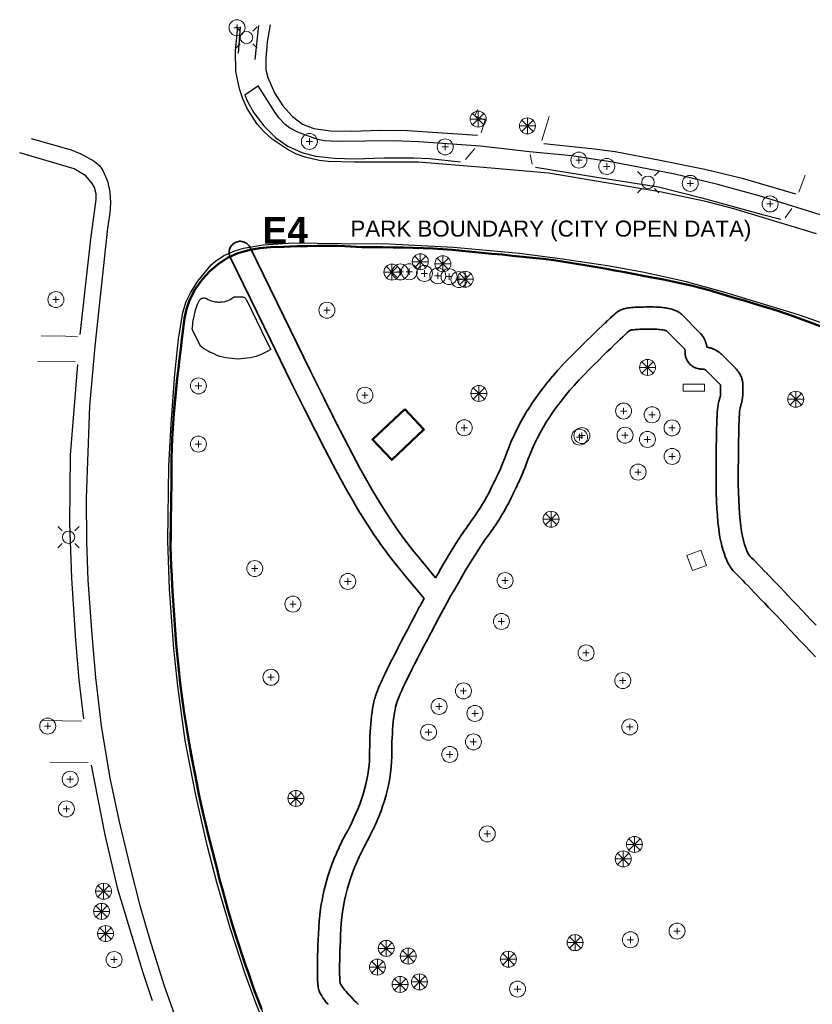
# Model space of a CAD drawing. Header units: metres. Extents: x -6552 to -6384, y 5654608 to 5654799.
# Tile 3 of 4: x -6552 to -6463, y 5654689 to 5654799. Entities that reach past the tile are written whole.
import ezdxf
from ezdxf.enums import TextEntityAlignment as Align

# ---------------------------------------------------------------- set-up
doc = ezdxf.new("R2010")
doc.units = ezdxf.units.M
doc.header["$LTSCALE"] = 0.5
doc.linetypes.add('PHANTOM', pattern=[22, 12, -2, 2, -2, 2, -2])
for name, color, linetype, lineweight in [('L-ANNO-TEXT', 2, 'Continuous', 18), ('L-HARD-PAVE', 8, 'Continuous', 35), ('L-PLNT-SHRB', 3, 'Continuous', 25), ('V-BLDG', 7, 'Continuous', 50), ('V-PROP-LINE', 7, 'PHANTOM', 50), ('V-PROP-TEXT', 7, 'Continuous', 18), ('V-ROAD-CURB', 7, 'Continuous', 25), ('V-ROAD-DW', 8, 'Continuous', 18), ('V-ROAD-SW', 8, 'Continuous', 25), ('V-SITE-FURN', 40, 'Continuous', 18), ('V-SITE-HARD', 8, 'Continuous', 18), ('V-UTIL-ELEC', 1, 'Continuous', 18), ('V-VEG-TREE', 94, 'Continuous', 18)]:
    doc.layers.add(name, color=color, linetype=linetype, lineweight=lineweight)
doc.styles.add('BR-STD', font='arial.ttf')
doc.styles.add('BR-TITLE', font='arialbd.ttf')

# ---------------------------------------------------------------- blocks, each defined once
blk = doc.blocks.new('SITE-BENCH')
at = {"color": 0, "lineweight": -2}
blk.add_lwpolyline([(-1.5, -0.5), (1.5, -0.5), (1.5, 0.5), (-1.5, 0.5)], close=True, dxfattribs=at)
blk = doc.blocks.new('UTIL-LIGHT')
at = {"color": 0, "lineweight": -2}
for p, q in [((-0.71, 0.71), (-1.2, 1.2)), ((0.71, 0.71), (1.2, 1.2)), ((-0.71, -0.71), (-1.2, -1.2)), ((0.71, -0.71), (1.2, -1.2))]:
    blk.add_line(p, q, dxfattribs=at)
blk.add_circle((0, 0), 0.7, dxfattribs=at)
blk = doc.blocks.new('VEG-TREE-DECID')
at = {"color": 0, "lineweight": -2}
for p, q in [((-0.6, 0), (0.6, 0)), ((0, -0.6), (0, 0.6))]:
    blk.add_line(p, q, dxfattribs=at)
blk.add_circle((0, 0), 1.5, dxfattribs=at)
blk = doc.blocks.new('VEG-TREE-CONIF')
at = {"color": 0, "lineweight": -2}
for q in [(-1.5, 0), (-1.06, 1.06), (-1.06, -1.06), (0, 1.5), (1.06, 1.06), (1.5, 0), (0, -1.5), (1.06, -1.06)]:
    blk.add_line((0, 0), q, dxfattribs=at)
blk.add_circle((0, 0), 1.5, dxfattribs=at)

msp = doc.modelspace()

# ---------------------------------------------------------------- linework, layer by layer
at = {"layer": 'L-HARD-PAVE'}
for points in [[(-6517.19, 5654688.54), (-6517.21, 5654688.56), (-6517.35, 5654688.73), (-6517.37, 5654688.75), (-6517.49, 5654688.91), (-6517.51, 5654688.94), (-6517.63, 5654689.09), (-6517.65, 5654689.12), (-6517.75, 5654689.26), (-6517.77, 5654689.3), (-6517.86, 5654689.43), (-6517.89, 5654689.48), (-6517.96, 5654689.6), (-6517.99, 5654689.66), (-6518.05, 5654689.78), (-6518.09, 5654689.85), (-6518.13, 5654689.96), (-6518.17, 5654690.06), (-6518.2, 5654690.15), (-6518.24, 5654690.29), (-6518.27, 5654690.42), (-6518.28, 5654690.5), (-6518.3, 5654690.67), (-6518.31, 5654690.73), (-6518.33, 5654690.93), (-6518.33, 5654690.97), (-6518.35, 5654691.21), (-6518.35, 5654691.24), (-6518.36, 5654691.52), (-6518.36, 5654691.54), (-6518.37, 5654691.86), (-6518.37, 5654691.87), (-6518.38, 5654692.23), (-6518.38, 5654692.24), (-6518.38, 5654692.63), (-6518.38, 5654692.64), (-6518.37, 5654693.07), (-6518.37, 5654693.08), (-6518.36, 5654693.55), (-6518.36, 5654693.55), (-6518.35, 5654694.06), (-6518.35, 5654694.06), (-6518.34, 5654694.6), (-6518.34, 5654694.61), (-6518.32, 5654695.18), (-6518.32, 5654695.19), (-6518.29, 5654695.8), (-6518.29, 5654695.81), (-6518.26, 5654696.46), (-6518.26, 5654696.46), (-6518.23, 5654697.15), (-6518.23, 5654697.19), (-6518.18, 5654697.87), (-6518.18, 5654697.91), (-6518.11, 5654698.59), (-6518.1, 5654698.62), (-6518.01, 5654699.3), (-6518.01, 5654699.33), (-6517.9, 5654700.01), (-6517.89, 5654700.04), (-6517.76, 5654700.71), (-6517.76, 5654700.75), (-6517.61, 5654701.41), (-6517.6, 5654701.44), (-6517.43, 5654702.11), (-6517.42, 5654702.14), (-6517.23, 5654702.8), (-6517.22, 5654702.83), (-6517.02, 5654703.48), (-6517, 5654703.52), (-6516.78, 5654704.17), (-6516.77, 5654704.2), (-6516.52, 5654704.84), (-6516.51, 5654704.88), (-6516.24, 5654705.52), (-6516.23, 5654705.55), (-6515.94, 5654706.19), (-6515.93, 5654706.22), (-6515.62, 5654706.85), (-6515.61, 5654706.88), (-6515.28, 5654707.51), (-6515.27, 5654707.54), (-6514.93, 5654708.15), (-6514.62, 5654708.75), (-6514.34, 5654709.33), (-6514.07, 5654709.92), (-6513.83, 5654710.49), (-6513.6, 5654711.07), (-6513.4, 5654711.63), (-6513.22, 5654712.19), (-6513.06, 5654712.75), (-6512.92, 5654713.3), (-6512.8, 5654713.85), (-6512.7, 5654714.39), (-6512.62, 5654714.92), (-6512.56, 5654715.45), (-6512.52, 5654715.97), (-6512.5, 5654716.49), (-6512.5, 5654717.03), (-6512.5, 5654717.04), (-6512.49, 5654717.59), (-6512.49, 5654717.6), (-6512.48, 5654718.13), (-6512.48, 5654718.14), (-6512.46, 5654718.65), (-6512.46, 5654718.66), (-6512.44, 5654719.15), (-6512.44, 5654719.16), (-6512.41, 5654719.63), (-6512.41, 5654719.65), (-6512.37, 5654720.09), (-6512.37, 5654720.12), (-6512.33, 5654720.54), (-6512.33, 5654720.57), (-6512.28, 5654720.97), (-6512.28, 5654721), (-6512.22, 5654721.38), (-6512.22, 5654721.41), (-6512.16, 5654721.78), (-6512.16, 5654721.81), (-6512.09, 5654722.16), (-6512.09, 5654722.19), (-6512.02, 5654722.52), (-6512.01, 5654722.56), (-6511.93, 5654722.87), (-6511.92, 5654722.91), (-6511.84, 5654723.2), (-6511.82, 5654723.24), (-6511.74, 5654723.51), (-6511.72, 5654723.56), (-6511.62, 5654723.81), (-6511.61, 5654723.84), (-6511.49, 5654724.13), (-6511.48, 5654724.16), (-6511.34, 5654724.48), (-6511.34, 5654724.5), (-6511.17, 5654724.87), (-6511.17, 5654724.88), (-6510.98, 5654725.29), (-6510.97, 5654725.3), (-6510.76, 5654725.75), (-6510.76, 5654725.76), (-6510.52, 5654726.24), (-6510.52, 5654726.25), (-6510.26, 5654726.77), (-6510.26, 5654726.78), (-6509.98, 5654727.34), (-6509.97, 5654727.35), (-6509.67, 5654727.95), (-6509.67, 5654727.95), (-6509.34, 5654728.59), (-6509.34, 5654728.6), (-6508.99, 5654729.28), (-6508.98, 5654729.28), (-6508.61, 5654730), (-6508.61, 5654730), (-6508.21, 5654730.76), (-6508.21, 5654730.76), (-6507.78, 5654731.56), (-6507.78, 5654731.56), (-6507.34, 5654732.4), (-6507.34, 5654732.4), (-6506.87, 5654733.28), (-6506.86, 5654733.28), (-6506.41, 5654734.13), (-6506.4, 5654734.13), (-6506.37, 5654734.2), (-6508.31, 5654736.52), (-6508.32, 5654736.54), (-6509.61, 5654738.12), (-6509.63, 5654738.15), (-6510.55, 5654739.33), (-6510.57, 5654739.36), (-6511.38, 5654740.47), (-6511.4, 5654740.5), (-6512.12, 5654741.55), (-6512.14, 5654741.57), (-6512.85, 5654742.66), (-6512.86, 5654742.68), (-6513.57, 5654743.81), (-6513.58, 5654743.83), (-6514.28, 5654745), (-6514.29, 5654745.02), (-6514.98, 5654746.23), (-6514.99, 5654746.25), (-6515.77, 5654747.65), (-6515.78, 5654747.67), (-6516.63, 5654749.26), (-6516.64, 5654749.28), (-6517.57, 5654751.07), (-6517.58, 5654751.07), (-6518.6, 5654753.06), (-6518.6, 5654753.07), (-6519.87, 5654755.59), (-6519.87, 5654755.59), (-6521.39, 5654758.65), (-6521.39, 5654758.66), (-6523.66, 5654763.28), (-6523.66, 5654763.29), (-6528.19, 5654772.58), (-6528.24, 5654772.69), (-6528.27, 5654772.81), (-6528.3, 5654772.93), (-6528.31, 5654773.05), (-6528.31, 5654773.17), (-6528.3, 5654773.3), (-6528.28, 5654773.42), (-6528.25, 5654773.54), (-6528.2, 5654773.65), (-6528.14, 5654773.76), (-6528.08, 5654773.86), (-6528, 5654773.96), (-6527.91, 5654774.04), (-6527.82, 5654774.12), (-6527.72, 5654774.19), (-6527.61, 5654774.25), (-6527.5, 5654774.3), (-6527.38, 5654774.34), (-6527.26, 5654774.36), (-6527.14, 5654774.38), (-6527.02, 5654774.38), (-6526.89, 5654774.37), (-6526.77, 5654774.34), (-6526.66, 5654774.31), (-6526.54, 5654774.26), (-6526.43, 5654774.21), (-6526.33, 5654774.14), (-6526.24, 5654774.06), (-6526.15, 5654773.98), (-6526.07, 5654773.88), (-6526, 5654773.78), (-6525.94, 5654773.68), (-6521.41, 5654764.38), (-6519.15, 5654759.76), (-6517.63, 5654756.71), (-6516.37, 5654754.19), (-6515.36, 5654752.22), (-6514.43, 5654750.44), (-6513.58, 5654748.86), (-6512.81, 5654747.47), (-6512.13, 5654746.27), (-6511.44, 5654745.12), (-6510.75, 5654744.02), (-6510.05, 5654742.95), (-6509.35, 5654741.93), (-6508.56, 5654740.84), (-6507.66, 5654739.69), (-6506.39, 5654738.12), (-6505.07, 5654736.54), (-6504.68, 5654737.21), (-6504.68, 5654737.22), (-6504.28, 5654737.91), (-6504.28, 5654737.92), (-6503.89, 5654738.57), (-6503.88, 5654738.58), (-6503.51, 5654739.21), (-6503.5, 5654739.21), (-6503.14, 5654739.81), (-6503.13, 5654739.82), (-6502.78, 5654740.38), (-6502.78, 5654740.39), (-6502.44, 5654740.92), (-6502.43, 5654740.94), (-6502.1, 5654741.44), (-6502.09, 5654741.45), (-6501.77, 5654741.92), (-6501.76, 5654741.93), (-6501.46, 5654742.37), (-6501.45, 5654742.39), (-6501.15, 5654742.79), (-6501.14, 5654742.81), (-6500.87, 5654743.17), (-6500.61, 5654743.54), (-6500.35, 5654743.93), (-6500.09, 5654744.33), (-6499.83, 5654744.76), (-6499.57, 5654745.2), (-6499.31, 5654745.66), (-6499.05, 5654746.14), (-6498.8, 5654746.63), (-6498.54, 5654747.15), (-6498.29, 5654747.68), (-6498.04, 5654748.23), (-6497.78, 5654748.8), (-6497.53, 5654749.39), (-6497.29, 5654750), (-6497.04, 5654750.62), (-6496.79, 5654751.27), (-6496.78, 5654751.31), (-6496.51, 5654751.96), (-6496.49, 5654752), (-6496.2, 5654752.64), (-6496.18, 5654752.68), (-6495.87, 5654753.32), (-6495.85, 5654753.35), (-6495.52, 5654753.99), (-6495.5, 5654754.03), (-6495.14, 5654754.66), (-6495.13, 5654754.69), (-6494.75, 5654755.33), (-6494.73, 5654755.35), (-6494.33, 5654755.98), (-6494.31, 5654756.01), (-6493.89, 5654756.64), (-6493.87, 5654756.66), (-6493.43, 5654757.28), (-6493.41, 5654757.31), (-6492.94, 5654757.93), (-6492.92, 5654757.95), (-6492.44, 5654758.57), (-6492.42, 5654758.59), (-6491.91, 5654759.2), (-6491.89, 5654759.22), (-6491.36, 5654759.83), (-6491.34, 5654759.85), (-6490.79, 5654760.45), (-6490.77, 5654760.47), (-6490.2, 5654761.07), (-6490.18, 5654761.09), (-6489.59, 5654761.68), (-6489.59, 5654761.68), (-6489.02, 5654762.24), (-6489.02, 5654762.24), (-6488.5, 5654762.77), (-6488.49, 5654762.77), (-6488, 5654763.26), (-6488, 5654763.26), (-6487.54, 5654763.71), (-6487.53, 5654763.71), (-6487.11, 5654764.13), (-6487.1, 5654764.14), (-6486.71, 5654764.52), (-6486.7, 5654764.52), (-6486.34, 5654764.87), (-6486.34, 5654764.87), (-6486.01, 5654765.19), (-6486, 5654765.19), (-6485.71, 5654765.47), (-6485.7, 5654765.48), (-6485.44, 5654765.72), (-6485.43, 5654765.73), (-6485.2, 5654765.93), (-6485.19, 5654765.95), (-6484.99, 5654766.12), (-6484.97, 5654766.14), (-6484.81, 5654766.27), (-6484.78, 5654766.3), (-6484.65, 5654766.4), (-6484.59, 5654766.44), (-6484.49, 5654766.51), (-6484.34, 5654766.6), (-6484.28, 5654766.63), (-6484.17, 5654766.68), (-6484.09, 5654766.71), (-6484.01, 5654766.74), (-6483.92, 5654766.77), (-6483.85, 5654766.79), (-6483.75, 5654766.81), (-6483.69, 5654766.82), (-6483.58, 5654766.85), (-6483.53, 5654766.85), (-6483.4, 5654766.88), (-6483.37, 5654766.88), (-6483.22, 5654766.9), (-6483.19, 5654766.9), (-6483.04, 5654766.92), (-6483.01, 5654766.92), (-6482.84, 5654766.94), (-6482.82, 5654766.94), (-6482.63, 5654766.96), (-6482.61, 5654766.96), (-6482.42, 5654766.97), (-6482.4, 5654766.97), (-6482.19, 5654766.98), (-6482.17, 5654766.98), (-6481.95, 5654766.99), (-6481.93, 5654766.99), (-6481.69, 5654766.99), (-6481.68, 5654766.99), (-6481.43, 5654767), (-6481.42, 5654767), (-6481.15, 5654767), (-6481.14, 5654767), (-6480.86, 5654767), (-6480.84, 5654767), (-6480.57, 5654767), (-6480.55, 5654767), (-6480.3, 5654766.99), (-6480.28, 5654766.99), (-6480.04, 5654766.98), (-6480.01, 5654766.97), (-6479.79, 5654766.96), (-6479.76, 5654766.96), (-6479.54, 5654766.94), (-6479.51, 5654766.93), (-6479.31, 5654766.91), (-6479.28, 5654766.9), (-6479.09, 5654766.88), (-6479.05, 5654766.87), (-6478.88, 5654766.84), (-6478.83, 5654766.83), (-6478.67, 5654766.79), (-6478.62, 5654766.78), (-6478.47, 5654766.74), (-6478.41, 5654766.72), (-6478.28, 5654766.68), (-6478.2, 5654766.65), (-6478.09, 5654766.61), (-6478, 5654766.57), (-6477.9, 5654766.52), (-6477.8, 5654766.46), (-6477.71, 5654766.41), (-6477.6, 5654766.33), (-6477.52, 5654766.27), (-6477.4, 5654766.17), (-6475.33, 5654764.1), (-6475.29, 5654764.06), (-6475.24, 5654764), (-6475.2, 5654763.95), (-6475.14, 5654763.88), (-6475.1, 5654763.83), (-6475.05, 5654763.76), (-6475.01, 5654763.71), (-6474.97, 5654763.64), (-6474.93, 5654763.59), (-6474.89, 5654763.52), (-6474.86, 5654763.46), (-6474.82, 5654763.38), (-6474.79, 5654763.33), (-6474.76, 5654763.25), (-6474.73, 5654763.19), (-6474.7, 5654763.11), (-6474.68, 5654763.05), (-6474.65, 5654762.97), (-6474.63, 5654762.91), (-6474.61, 5654762.83), (-6474.59, 5654762.77), (-6474.57, 5654762.69), (-6474.56, 5654762.63), (-6474.54, 5654762.54), (-6474.53, 5654762.48), (-6474.53, 5654762.47), (-6474.52, 5654762.47), (-6474.46, 5654762.46), (-6474.37, 5654762.44), (-6474.31, 5654762.43), (-6474.23, 5654762.41), (-6474.17, 5654762.39), (-6474.09, 5654762.37), (-6474.03, 5654762.35), (-6473.95, 5654762.32), (-6473.89, 5654762.3), (-6473.81, 5654762.27), (-6473.75, 5654762.24), (-6473.67, 5654762.21), (-6473.62, 5654762.18), (-6473.54, 5654762.14), (-6473.48, 5654762.11), (-6473.41, 5654762.07), (-6473.36, 5654762.03), (-6473.29, 5654761.99), (-6473.24, 5654761.95), (-6473.17, 5654761.9), (-6473.12, 5654761.86), (-6473.05, 5654761.8), (-6473, 5654761.76), (-6472.94, 5654761.71), (-6472.9, 5654761.67), (-6471.33, 5654760.1), (-6471.31, 5654760.07), (-6471.25, 5654760.01), (-6471.22, 5654759.98), (-6471.16, 5654759.92), (-6471.14, 5654759.88), (-6471.08, 5654759.82), (-6471.05, 5654759.78), (-6471.01, 5654759.72), (-6470.98, 5654759.68), (-6470.93, 5654759.61), (-6470.9, 5654759.57), (-6470.87, 5654759.51), (-6470.84, 5654759.46), (-6470.8, 5654759.39), (-6470.77, 5654759.34), (-6470.74, 5654759.28), (-6470.71, 5654759.22), (-6470.69, 5654759.16), (-6470.66, 5654759.1), (-6470.64, 5654759.03), (-6470.62, 5654758.97), (-6470.6, 5654758.9), (-6470.58, 5654758.83), (-6470.56, 5654758.77), (-6470.54, 5654758.7), (-6470.53, 5654758.64), (-6470.52, 5654758.56), (-6470.51, 5654758.5), (-6470.51, 5654758.42), (-6470.5, 5654758.36), (-6470.5, 5654758.28), (-6470.5, 5654757.22), (-6470.5, 5654757.18), (-6470.5, 5654757.12), (-6470.5, 5654757.08), (-6470.51, 5654757.01), (-6470.51, 5654756.98), (-6470.52, 5654756.91), (-6470.52, 5654756.88), (-6470.53, 5654756.81), (-6470.53, 5654756.78), (-6470.54, 5654756.71), (-6470.54, 5654756.68), (-6470.56, 5654756.61), (-6470.56, 5654756.58), (-6470.57, 5654756.51), (-6470.58, 5654756.48), (-6470.59, 5654756.4), (-6470.6, 5654756.38), (-6470.62, 5654756.3), (-6470.62, 5654756.28), (-6470.64, 5654756.2), (-6470.65, 5654756.18), (-6470.67, 5654756.09), (-6470.67, 5654756.07), (-6470.7, 5654755.99), (-6470.7, 5654755.97), (-6470.73, 5654755.88), (-6470.73, 5654755.86), (-6470.76, 5654755.77), (-6470.76, 5654755.76), (-6470.79, 5654755.67), (-6470.8, 5654755.65), (-6470.8, 5654755.63), (-6470.81, 5654755.6), (-6470.83, 5654755.46), (-6470.85, 5654755.24), (-6470.87, 5654754.95), (-6470.89, 5654754.6), (-6470.91, 5654754.19), (-6470.93, 5654753.72), (-6470.95, 5654753.2), (-6470.96, 5654752.62), (-6470.97, 5654751.99), (-6470.98, 5654751.3), (-6470.99, 5654750.55), (-6470.99, 5654749.75), (-6471, 5654748.89), (-6471, 5654747.98), (-6471, 5654747.02), (-6470.99, 5654746.12), (-6470.96, 5654745.27), (-6470.92, 5654744.47), (-6470.87, 5654743.71), (-6470.8, 5654743.01), (-6470.72, 5654742.35), (-6470.63, 5654741.75), (-6470.53, 5654741.2), (-6470.42, 5654740.71), (-6470.3, 5654740.27), (-6470.17, 5654739.88), (-6470.04, 5654739.56), (-6469.91, 5654739.29), (-6469.78, 5654739.09), (-6469.67, 5654738.94), (-6469.51, 5654738.77), (-6469.5, 5654738.77), (-6469.26, 5654738.53), (-6469.26, 5654738.53), (-6469, 5654738.27), (-6469, 5654738.26), (-6468.72, 5654737.98), (-6468.72, 5654737.98), (-6468.43, 5654737.67), (-6468.42, 5654737.67), (-6468.11, 5654737.34), (-6468.11, 5654737.34), (-6467.77, 5654737), (-6467.77, 5654736.99), (-6467.41, 5654736.62), (-6467.41, 5654736.62), (-6467.04, 5654736.23), (-6467.03, 5654736.23), (-6466.64, 5654735.82), (-6466.64, 5654735.82), (-6466.22, 5654735.38), (-6466.22, 5654735.38), (-6465.79, 5654734.93), (-6465.79, 5654734.93), (-6465.34, 5654734.45), (-6464.86, 5654733.95), (-6464.37, 5654733.43), (-6463.86, 5654732.89), (-6463.33, 5654732.33), (-6462.79, 5654731.76), (-6462.23, 5654731.18)], [(-6462.3, 5654727.64), (-6462.89, 5654728.25), (-6462.89, 5654728.25), (-6463.47, 5654728.86), (-6463.47, 5654728.86), (-6464.04, 5654729.45), (-6464.04, 5654729.45), (-6464.6, 5654730.03), (-6464.6, 5654730.04), (-6465.14, 5654730.61), (-6465.14, 5654730.61), (-6465.67, 5654731.17), (-6466.19, 5654731.71), (-6466.68, 5654732.23), (-6467.15, 5654732.73), (-6467.6, 5654733.2), (-6468.03, 5654733.66), (-6468.45, 5654734.09), (-6468.84, 5654734.5), (-6469.21, 5654734.89), (-6469.57, 5654735.26), (-6469.9, 5654735.61), (-6470.22, 5654735.93), (-6470.51, 5654736.23), (-6470.79, 5654736.51), (-6471.04, 5654736.77), (-6471.28, 5654737.01), (-6471.49, 5654737.23), (-6471.6, 5654737.35), (-6471.8, 5654737.61), (-6471.88, 5654737.72), (-6472.07, 5654738.03), (-6472.13, 5654738.13), (-6472.3, 5654738.49), (-6472.34, 5654738.58), (-6472.51, 5654738.99), (-6472.53, 5654739.06), (-6472.68, 5654739.51), (-6472.7, 5654739.58), (-6472.84, 5654740.08), (-6472.85, 5654740.13), (-6472.98, 5654740.68), (-6472.99, 5654740.73), (-6473.1, 5654741.32), (-6473.1, 5654741.36), (-6473.2, 5654742), (-6473.2, 5654742.04), (-6473.29, 5654742.73), (-6473.29, 5654742.76), (-6473.36, 5654743.49), (-6473.36, 5654743.52), (-6473.41, 5654744.3), (-6473.42, 5654744.33), (-6473.46, 5654745.16), (-6473.46, 5654745.18), (-6473.49, 5654746.05), (-6473.49, 5654746.08), (-6473.5, 5654747), (-6473.5, 5654747.02), (-6473.5, 5654747.98), (-6473.5, 5654747.99), (-6473.5, 5654748.9), (-6473.5, 5654748.9), (-6473.49, 5654749.76), (-6473.49, 5654749.77), (-6473.49, 5654750.57), (-6473.49, 5654750.58), (-6473.48, 5654751.33), (-6473.48, 5654751.33), (-6473.47, 5654752.03), (-6473.47, 5654752.03), (-6473.46, 5654752.67), (-6473.46, 5654752.68), (-6473.44, 5654753.26), (-6473.44, 5654753.27), (-6473.43, 5654753.8), (-6473.43, 5654753.81), (-6473.41, 5654754.29), (-6473.41, 5654754.3), (-6473.39, 5654754.72), (-6473.39, 5654754.74), (-6473.37, 5654755.1), (-6473.37, 5654755.12), (-6473.34, 5654755.44), (-6473.34, 5654755.47), (-6473.32, 5654755.72), (-6473.31, 5654755.77), (-6473.28, 5654755.97), (-6473.27, 5654756.05), (-6473.24, 5654756.2), (-6473.2, 5654756.35), (-6473.17, 5654756.43), (-6473.15, 5654756.51), (-6473.13, 5654756.58), (-6473.11, 5654756.65), (-6473.09, 5654756.72), (-6473.07, 5654756.79), (-6473.06, 5654756.85), (-6473.04, 5654756.91), (-6473.03, 5654756.96), (-6473.02, 5654757.01), (-6473.02, 5654757.06), (-6473.01, 5654757.1), (-6473.01, 5654757.14), (-6473, 5654757.18), (-6473, 5654757.21), (-6473, 5654757.24), (-6473, 5654758.2), (-6473, 5654758.21), (-6473.01, 5654758.22), (-6473.02, 5654758.24), (-6473.04, 5654758.26), (-6473.06, 5654758.29), (-6473.09, 5654758.32), (-6473.12, 5654758.35), (-6474.64, 5654759.88), (-6474.66, 5654759.89), (-6474.68, 5654759.91), (-6474.7, 5654759.92), (-6474.72, 5654759.93), (-6474.73, 5654759.94), (-6474.75, 5654759.95), (-6474.77, 5654759.96), (-6474.79, 5654759.97), (-6474.81, 5654759.97), (-6474.83, 5654759.98), (-6474.85, 5654759.99), (-6474.88, 5654759.99), (-6474.91, 5654760), (-6474.94, 5654760), (-6474.98, 5654760), (-6475.05, 5654760), (-6475.13, 5654760), (-6475.22, 5654760.01), (-6475.31, 5654760.02), (-6475.39, 5654760.03), (-6475.5, 5654760.05), (-6475.57, 5654760.07), (-6475.69, 5654760.1), (-6475.76, 5654760.12), (-6475.88, 5654760.17), (-6475.94, 5654760.2), (-6476.07, 5654760.27), (-6476.13, 5654760.3), (-6476.25, 5654760.39), (-6476.31, 5654760.43), (-6476.42, 5654760.53), (-6476.47, 5654760.58), (-6476.57, 5654760.69), (-6476.61, 5654760.75), (-6476.7, 5654760.87), (-6476.73, 5654760.93), (-6476.8, 5654761.06), (-6476.83, 5654761.12), (-6476.88, 5654761.24), (-6476.9, 5654761.31), (-6476.93, 5654761.43), (-6476.95, 5654761.5), (-6476.97, 5654761.61), (-6476.98, 5654761.69), (-6476.99, 5654761.78), (-6477, 5654761.87), (-6477, 5654761.95), (-6477, 5654762.02), (-6477, 5654762.06), (-6477, 5654762.09), (-6477.01, 5654762.12), (-6477.01, 5654762.15), (-6477.02, 5654762.17), (-6477.03, 5654762.19), (-6477.03, 5654762.21), (-6477.04, 5654762.23), (-6477.05, 5654762.25), (-6477.06, 5654762.27), (-6477.07, 5654762.28), (-6477.08, 5654762.3), (-6477.09, 5654762.32), (-6477.11, 5654762.34), (-6477.12, 5654762.36), (-6479.08, 5654764.31), (-6479.1, 5654764.32), (-6479.16, 5654764.34), (-6479.24, 5654764.36), (-6479.35, 5654764.38), (-6479.48, 5654764.41), (-6479.62, 5654764.43), (-6479.79, 5654764.45), (-6479.97, 5654764.46), (-6480.17, 5654764.48), (-6480.39, 5654764.49), (-6480.62, 5654764.5), (-6480.87, 5654764.5), (-6481.14, 5654764.5), (-6481.39, 5654764.5), (-6481.64, 5654764.49), (-6481.87, 5654764.49), (-6482.08, 5654764.48), (-6482.28, 5654764.47), (-6482.46, 5654764.46), (-6482.62, 5654764.45), (-6482.77, 5654764.44), (-6482.9, 5654764.42), (-6483.02, 5654764.41), (-6483.11, 5654764.39), (-6483.18, 5654764.38), (-6483.18, 5654764.38), (-6483.22, 5654764.35), (-6483.35, 5654764.23), (-6483.53, 5654764.08), (-6483.75, 5654763.88), (-6484, 5654763.64), (-6484.29, 5654763.37), (-6484.61, 5654763.07), (-6484.97, 5654762.72), (-6485.36, 5654762.34), (-6485.79, 5654761.93), (-6486.24, 5654761.48), (-6486.74, 5654760.99), (-6487.26, 5654760.47), (-6487.82, 5654759.91), (-6488.4, 5654759.33), (-6488.96, 5654758.75), (-6489.49, 5654758.17), (-6490, 5654757.59), (-6490.49, 5654757), (-6490.95, 5654756.41), (-6491.4, 5654755.82), (-6491.82, 5654755.22), (-6492.23, 5654754.63), (-6492.61, 5654754.03), (-6492.97, 5654753.42), (-6493.31, 5654752.82), (-6493.63, 5654752.21), (-6493.93, 5654751.6), (-6494.21, 5654750.98), (-6494.46, 5654750.37), (-6494.71, 5654749.73), (-6494.71, 5654749.71), (-6494.96, 5654749.07), (-6494.97, 5654749.06), (-6495.22, 5654748.44), (-6495.23, 5654748.42), (-6495.49, 5654747.82), (-6495.49, 5654747.81), (-6495.75, 5654747.22), (-6495.76, 5654747.2), (-6496.02, 5654746.63), (-6496.03, 5654746.62), (-6496.29, 5654746.07), (-6496.3, 5654746.05), (-6496.56, 5654745.52), (-6496.57, 5654745.5), (-6496.83, 5654744.98), (-6496.84, 5654744.96), (-6497.11, 5654744.47), (-6497.12, 5654744.45), (-6497.39, 5654743.96), (-6497.4, 5654743.94), (-6497.68, 5654743.48), (-6497.69, 5654743.46), (-6497.96, 5654743.01), (-6497.98, 5654742.99), (-6498.25, 5654742.56), (-6498.27, 5654742.54), (-6498.54, 5654742.13), (-6498.56, 5654742.11), (-6498.84, 5654741.71), (-6498.86, 5654741.69), (-6499.13, 5654741.32), (-6499.41, 5654740.93), (-6499.71, 5654740.51), (-6500.01, 5654740.06), (-6500.33, 5654739.57), (-6500.67, 5654739.05), (-6501.01, 5654738.5), (-6501.37, 5654737.91), (-6501.74, 5654737.3), (-6502.12, 5654736.65), (-6502.51, 5654735.97), (-6502.92, 5654735.26), (-6503.34, 5654734.52), (-6503.77, 5654733.74), (-6504.21, 5654732.93), (-6504.67, 5654732.09), (-6505.13, 5654731.22), (-6505.58, 5654730.39), (-6506, 5654729.6), (-6506.39, 5654728.84), (-6506.77, 5654728.13), (-6507.12, 5654727.45), (-6507.44, 5654726.82), (-6507.74, 5654726.22), (-6508.02, 5654725.66), (-6508.28, 5654725.15), (-6508.51, 5654724.67), (-6508.71, 5654724.24), (-6508.89, 5654723.84), (-6509.05, 5654723.49), (-6509.18, 5654723.18), (-6509.29, 5654722.92), (-6509.37, 5654722.71), (-6509.44, 5654722.49), (-6509.51, 5654722.25), (-6509.57, 5654721.98), (-6509.64, 5654721.68), (-6509.7, 5654721.37), (-6509.75, 5654721.03), (-6509.8, 5654720.67), (-6509.84, 5654720.29), (-6509.88, 5654719.89), (-6509.92, 5654719.46), (-6509.94, 5654719.02), (-6509.97, 5654718.55), (-6509.98, 5654718.06), (-6509.99, 5654717.55), (-6510, 5654717.02), (-6510, 5654716.47), (-6510, 5654716.42), (-6510.02, 5654715.85), (-6510.03, 5654715.81), (-6510.07, 5654715.24), (-6510.07, 5654715.19), (-6510.14, 5654714.62), (-6510.14, 5654714.57), (-6510.23, 5654714), (-6510.24, 5654713.95), (-6510.34, 5654713.37), (-6510.35, 5654713.33), (-6510.48, 5654712.74), (-6510.49, 5654712.7), (-6510.64, 5654712.11), (-6510.65, 5654712.07), (-6510.82, 5654711.48), (-6510.83, 5654711.44), (-6511.03, 5654710.85), (-6511.04, 5654710.81), (-6511.25, 5654710.21), (-6511.27, 5654710.17), (-6511.5, 5654709.57), (-6511.52, 5654709.54), (-6511.77, 5654708.93), (-6511.79, 5654708.9), (-6512.07, 5654708.28), (-6512.08, 5654708.25), (-6512.38, 5654707.64), (-6512.4, 5654707.61), (-6512.72, 5654706.99), (-6512.73, 5654706.96), (-6513.07, 5654706.35), (-6513.38, 5654705.75), (-6513.67, 5654705.15), (-6513.94, 5654704.54), (-6514.19, 5654703.94), (-6514.42, 5654703.32), (-6514.64, 5654702.71), (-6514.83, 5654702.09), (-6515.01, 5654701.47), (-6515.17, 5654700.85), (-6515.31, 5654700.22), (-6515.43, 5654699.59), (-6515.54, 5654698.95), (-6515.62, 5654698.31), (-6515.69, 5654697.67), (-6515.74, 5654697.02), (-6515.77, 5654696.35), (-6515.79, 5654695.71), (-6515.82, 5654695.1), (-6515.84, 5654694.53), (-6515.85, 5654693.99), (-6515.86, 5654693.5), (-6515.87, 5654693.04), (-6515.88, 5654692.63), (-6515.88, 5654692.25), (-6515.87, 5654691.91), (-6515.86, 5654691.61), (-6515.85, 5654691.36), (-6515.84, 5654691.15), (-6515.82, 5654690.99), (-6515.81, 5654690.89), (-6515.81, 5654690.89), (-6515.79, 5654690.84), (-6515.74, 5654690.77), (-6515.74, 5654690.77), (-6515.69, 5654690.68), (-6515.61, 5654690.57), (-6515.52, 5654690.44), (-6515.41, 5654690.3), (-6515.28, 5654690.15), (-6515.14, 5654689.99), (-6514.99, 5654689.81), (-6514.82, 5654689.62), (-6514.63, 5654689.42), (-6514.43, 5654689.21), (-6514.22, 5654688.99), (-6513.99, 5654688.76), (-6513.76, 5654688.52)]]:
    msp.add_lwpolyline(points, dxfattribs=at)
at = {"layer": 'L-PLNT-SHRB'}
msp.add_lwpolyline([(-6532.42, 5654764.38), (-6532.44, 5654764.44), (-6532.45, 5654764.5), (-6532.46, 5654764.55), (-6532.46, 5654764.61), (-6532.45, 5654764.67), (-6532.34, 5654765.54), (-6532.33, 5654765.59), (-6532.15, 5654766.46), (-6532.13, 5654766.52), (-6531.86, 5654767.32), (-6531.82, 5654767.4), (-6531.68, 5654767.68), (-6531.65, 5654767.73), (-6531.62, 5654767.78), (-6531.58, 5654767.82), (-6531.54, 5654767.86), (-6531.49, 5654767.9), (-6531.44, 5654767.93), (-6531.39, 5654767.96), (-6531.34, 5654767.98), (-6531.28, 5654767.99), (-6531.23, 5654768.01), (-6531.17, 5654768.01), (-6531.11, 5654768.01), (-6531.05, 5654768), (-6531, 5654767.99), (-6530.94, 5654767.97), (-6530.89, 5654767.95), (-6530.85, 5654767.93), (-6530.85, 5654767.93), (-6530.68, 5654767.84), (-6530.6, 5654767.8), (-6530.42, 5654767.73), (-6530.34, 5654767.7), (-6530.16, 5654767.65), (-6530.08, 5654767.62), (-6529.89, 5654767.59), (-6529.81, 5654767.58), (-6529.62, 5654767.56), (-6529.53, 5654767.55), (-6529.35, 5654767.55), (-6529.26, 5654767.56), (-6529.07, 5654767.58), (-6528.98, 5654767.59), (-6528.8, 5654767.62), (-6528.72, 5654767.65), (-6528.54, 5654767.7), (-6528.45, 5654767.73), (-6528.28, 5654767.8), (-6528.2, 5654767.84), (-6528.04, 5654767.93), (-6527.96, 5654767.97), (-6527.85, 5654768.05), (-6527.8, 5654768.08), (-6527.75, 5654768.1), (-6527.7, 5654768.12), (-6527.65, 5654768.13), (-6527.6, 5654768.14), (-6527.54, 5654768.15), (-6527.49, 5654768.15), (-6527.11, 5654768.13), (-6527.02, 5654768.13), (-6526.93, 5654768.13), (-6526.87, 5654768.13), (-6526.81, 5654768.13), (-6526.75, 5654768.12), (-6526.7, 5654768.1), (-6526.64, 5654768.08), (-6526.59, 5654768.05), (-6526.54, 5654768.02), (-6526.5, 5654767.98), (-6526.46, 5654767.94), (-6526.42, 5654767.9), (-6526.39, 5654767.85), (-6526.36, 5654767.8), (-6524.06, 5654763.09), (-6523.63, 5654762.2), (-6524.01, 5654761.97), (-6524.63, 5654761.68), (-6525.28, 5654761.44), (-6525.94, 5654761.28), (-6526.62, 5654761.18), (-6527.31, 5654761.14), (-6527.99, 5654761.18), (-6528.67, 5654761.28), (-6529.34, 5654761.44), (-6529.83, 5654761.62), (-6529.84, 5654761.63), (-6529.92, 5654761.67), (-6530.19, 5654761.8), (-6530.27, 5654761.83), (-6530.45, 5654761.89), (-6530.61, 5654761.97), (-6531.2, 5654762.32), (-6531.55, 5654762.58), (-6532.4, 5654764.33), (-6532.42, 5654764.38)], close=True, dxfattribs=at)
at = {"layer": 'V-BLDG'}
msp.add_lwpolyline([(-6508.55, 5654755.51), (-6506.38, 5654753.21), (-6510.01, 5654749.79), (-6512.19, 5654752.08), (-6508.55, 5654755.51)], close=True, dxfattribs=at)
at = {"layer": 'V-PROP-LINE'}
for points in [[(-6524.68, 5654688.05), (-6525.04, 5654689), (-6525.4, 5654689.96), (-6525.74, 5654690.91), (-6526.11, 5654691.93), (-6526.46, 5654692.95), (-6526.82, 5654693.97), (-6527.16, 5654695), (-6527.49, 5654696.03), (-6527.82, 5654697.06), (-6528.13, 5654698.1), (-6528.45, 5654699.22), (-6528.77, 5654700.35), (-6529.07, 5654701.47), (-6529.38, 5654702.6), (-6529.67, 5654703.74), (-6529.93, 5654704.75), (-6530.19, 5654705.76), (-6530.45, 5654706.77), (-6530.7, 5654707.78), (-6530.94, 5654708.79), (-6531.18, 5654709.81), (-6531.45, 5654710.99), (-6531.71, 5654712.18), (-6531.95, 5654713.37), (-6532.18, 5654714.56), (-6532.4, 5654715.68), (-6532.61, 5654716.81), (-6532.81, 5654717.94), (-6533, 5654719.07), (-6533.18, 5654720.2), (-6533.36, 5654721.32), (-6533.52, 5654722.43), (-6533.67, 5654723.55), (-6533.81, 5654724.67), (-6533.94, 5654725.79), (-6534.06, 5654726.87), (-6534.16, 5654727.96), (-6534.26, 5654729.05), (-6534.35, 5654730.13), (-6534.43, 5654731.22), (-6534.51, 5654732.31), (-6534.58, 5654733.4), (-6534.65, 5654734.51), (-6534.71, 5654735.62), (-6534.77, 5654736.73), (-6534.83, 5654737.83), (-6534.86, 5654738.94), (-6534.89, 5654740.05), (-6534.89, 5654741.16), (-6534.87, 5654742.29), (-6534.86, 5654743.42), (-6534.84, 5654744.55), (-6534.82, 5654745.68), (-6534.81, 5654746.8), (-6534.8, 5654747.86), (-6534.79, 5654748.91), (-6534.78, 5654749.96), (-6534.77, 5654751.08), (-6534.73, 5654752.2), (-6534.65, 5654753.33), (-6534.57, 5654754.46), (-6534.48, 5654755.59), (-6534.38, 5654756.72), (-6534.27, 5654757.85), (-6534.15, 5654758.98), (-6534.02, 5654760.07), (-6533.89, 5654761.17), (-6533.76, 5654762.27), (-6533.63, 5654763.37), (-6533.48, 5654764.55), (-6533.32, 5654765.74), (-6533.11, 5654766.76), (-6532.77, 5654767.75), (-6532.14, 5654768.99), (-6531.32, 5654770.11), (-6530.49, 5654771.02), (-6529.55, 5654771.81), (-6528.48, 5654772.54), (-6527.32, 5654773.06), (-6526.1, 5654773.38), (-6524.88, 5654773.6), (-6523.64, 5654773.71), (-6522.15, 5654773.77), (-6520.66, 5654773.82), (-6519.51, 5654773.85), (-6518.37, 5654773.88), (-6517.22, 5654773.89), (-6515.94, 5654773.87), (-6514.66, 5654773.81)], [(-6514.66, 5654773.81), (-6513.37, 5654773.73), (-6512.2, 5654773.73), (-6511.03, 5654773.72), (-6509.85, 5654773.7), (-6508.68, 5654773.67), (-6507.58, 5654773.64), (-6506.48, 5654773.61), (-6505.38, 5654773.56), (-6504.29, 5654773.5), (-6503.19, 5654773.42), (-6502.08, 5654773.32), (-6500.97, 5654773.21), (-6499.86, 5654773.1), (-6498.75, 5654772.99), (-6497.59, 5654772.88), (-6496.43, 5654772.76), (-6495.27, 5654772.65), (-6494.11, 5654772.52), (-6492.95, 5654772.4), (-6491.77, 5654772.25), (-6490.6, 5654772.08), (-6489.43, 5654771.89), (-6488.26, 5654771.7), (-6487.14, 5654771.51), (-6486.01, 5654771.31), (-6484.89, 5654771.11), (-6483.76, 5654770.9), (-6482.64, 5654770.69), (-6481.51, 5654770.47), (-6480.47, 5654770.27), (-6479.43, 5654770.07), (-6478.39, 5654769.86), (-6477.35, 5654769.65), (-6476.32, 5654769.41), (-6475.29, 5654769.16), (-6474.27, 5654768.87), (-6473.3, 5654768.58), (-6472.32, 5654768.29), (-6471.34, 5654768), (-6470.36, 5654767.71), (-6469.39, 5654767.42), (-6468.41, 5654767.13), (-6467.79, 5654766.94), (-6466.79, 5654766.63), (-6465.8, 5654766.3), (-6464.82, 5654765.96), (-6463.83, 5654765.6), (-6462.86, 5654765.24), (-6461.8, 5654764.84)]]:
    msp.add_lwpolyline(points, dxfattribs=at)
at = {"layer": 'V-ROAD-CURB'}
for points in [[(-6525.38, 5654794.84), (-6524.98, 5654798.67)], [(-6462.19, 5654775.21), (-6471.51, 5654778.04), (-6474.66, 5654778.86), (-6479.83, 5654779.96), (-6486.1, 5654781), (-6492.36, 5654782.05), (-6499.68, 5654782.67), (-6506.98, 5654783.29), (-6514.19, 5654783.28), (-6517.15, 5654783.36), (-6518.16, 5654783.47), (-6519.76, 5654783.84), (-6520.73, 5654784.19), (-6521.65, 5654784.66), (-6523.46, 5654785.88), (-6524.36, 5654786.7), (-6525.15, 5654787.57), (-6526.28, 5654789.31), (-6526.78, 5654790.42), (-6527.15, 5654791.55), (-6527.54, 5654793.5), (-6527.61, 5654795.82), (-6527.33, 5654798.47)], [(-6460.93, 5654777.1), (-6468.4, 5654779.44), (-6473.29, 5654780.79), (-6478.14, 5654781.92), (-6485.15, 5654783.27), (-6489.74, 5654783.99), (-6494.49, 5654784.44), (-6500.03, 5654785.08), (-6506.97, 5654785.57), (-6509.86, 5654785.67), (-6516.09, 5654785.62), (-6517.57, 5654785.69), (-6518.36, 5654785.84), (-6520.57, 5654786.65), (-6521.51, 5654787.16), (-6522, 5654787.54), (-6522.7, 5654788.29), (-6523.22, 5654788.99), (-6525.03, 5654791.89)], [(-6550.6, 5654785.95), (-6546.1, 5654784.67), (-6545, 5654784.21), (-6543.51, 5654783.39), (-6542.87, 5654782.87), (-6542.48, 5654782.28), (-6542, 5654781.13), (-6541.75, 5654779.95), (-6541.68, 5654778.72), (-6541.75, 5654777.55), (-6542, 5654775.85), (-6542.72, 5654769.22), (-6543.43, 5654762.58), (-6544.01, 5654755.83), (-6544.2, 5654750.66), (-6544.4, 5654745.49), (-6544.38, 5654740.57), (-6544.2, 5654736.26), (-6543.77, 5654730.13), (-6543.35, 5654725.31), (-6542.72, 5654719.87), (-6541.75, 5654713.98), (-6540.66, 5654708.94), (-6539.46, 5654703.92), (-6538.35, 5654699.66), (-6537.23, 5654695.78), (-6535.65, 5654690.75), (-6534.09, 5654686.3)], [(-6475.1, 5654779.29), (-6468.41, 5654777.44)], [(-6523.93, 5654685.27), (-6525.25, 5654688.58), (-6526.49, 5654691.97), (-6528.2, 5654697.13), (-6529.68, 5654702.23), (-6530.78, 5654706.44), (-6532.07, 5654712.09), (-6533.24, 5654718.24), (-6534.1, 5654724.34), (-6534.52, 5654728.52), (-6535.02, 5654735.26), (-6535.22, 5654740.69), (-6535.08, 5654749.07), (-6534.82, 5654753.84), (-6534.42, 5654759.44), (-6534, 5654763.39), (-6533.52, 5654766.37), (-6533.14, 5654767.6), (-6532.67, 5654768.57), (-6531.84, 5654769.88), (-6530.33, 5654771.75), (-6529.85, 5654772.14), (-6528.89, 5654772.77), (-6527.65, 5654773.32), (-6526.71, 5654773.62), (-6524.48, 5654773.97), (-6521.12, 5654774.2), (-6515.7, 5654774.14), (-6510.29, 5654774.08), (-6503.05, 5654773.74), (-6495.61, 5654773.05), (-6490.77, 5654772.42), (-6485.72, 5654771.65), (-6481.79, 5654770.95), (-6479.54, 5654770.47), (-6477.01, 5654769.88), (-6472.66, 5654768.69), (-6464.26, 5654766.14), (-6461.39, 5654765.12)], [(-6465.6, 5654766.24), (-6474.67, 5654768.98), (-6478.07, 5654769.8)], [(-6534.06, 5654759.75), (-6534.74, 5654752.14), (-6534.81, 5654746.34)], [(-6534.55, 5654732.99), (-6534.13, 5654727.66)]]:
    msp.add_lwpolyline(points, dxfattribs=at)
at = {"layer": 'V-ROAD-DW'}
for points in [[(-6499.96, 5654786.57), (-6499.49, 5654788.01), (-6500.65, 5654788.48), (-6500.36, 5654789.22)], [(-6492.28, 5654788.41), (-6493.11, 5654785.71)], [(-6501.72, 5654783.6), (-6500.66, 5654784.83)], [(-6494.42, 5654784.13), (-6494.2, 5654783.06)], [(-6464.17, 5654779.92), (-6463.49, 5654781.83)], [(-6465.74, 5654777.04), (-6464.97, 5654778.06)], [(-6549.48, 5654763.73), (-6547.34, 5654763.72)], [(-6547.34, 5654763.73), (-6545.39, 5654763.63)], [(-6545.63, 5654760.84), (-6549.84, 5654760.87)], [(-6549.2, 5654720.48), (-6544.91, 5654720.38)], [(-6544.17, 5654715.74), (-6548.48, 5654715.8)]]:
    msp.add_lwpolyline(points, dxfattribs=at)
at = {"layer": 'V-ROAD-SW'}
for points in [[(-6523.69, 5654798.73), (-6524.01, 5654796.84), (-6524.19, 5654794.91), (-6524.16, 5654793.69), (-6523.94, 5654792.8), (-6523.21, 5654791.09), (-6522.27, 5654789.61), (-6521.19, 5654788.42), (-6520.04, 5654787.56), (-6518.76, 5654787.06), (-6516.9, 5654786.81), (-6514.53, 5654786.76), (-6511.3, 5654786.89), (-6508.22, 5654786.84), (-6500.35, 5654786.31)], [(-6527.08, 5654798.5), (-6527.28, 5654795.55)], [(-6525.02, 5654791.89), (-6526.53, 5654790.82), (-6526.24, 5654790.12), (-6525.52, 5654788.85), (-6524.39, 5654787.36), (-6523.06, 5654786.04), (-6521.69, 5654785.08), (-6520.13, 5654784.36), (-6518.57, 5654783.97), (-6516.44, 5654783.72), (-6514.19, 5654783.65), (-6510.87, 5654783.78), (-6507.51, 5654783.78), (-6505.74, 5654783.7), (-6502.25, 5654783.34)], [(-6492.89, 5654785.38), (-6487.54, 5654784.84), (-6484.85, 5654784.48), (-6479.81, 5654783.5), (-6474.77, 5654782.5), (-6470.56, 5654781.48), (-6464.56, 5654779.72)], [(-6545.06, 5654763.91), (-6544.47, 5654769.27), (-6543.89, 5654774.62), (-6543.26, 5654779.1), (-6543.28, 5654779.74), (-6543.48, 5654780.45), (-6543.71, 5654780.89), (-6544.42, 5654781.75), (-6545.76, 5654782.54), (-6551.88, 5654784.34)], [(-6493.84, 5654782.71), (-6486.91, 5654781.61), (-6479.99, 5654780.51), (-6475.1, 5654779.29)], [(-6468.41, 5654777.43), (-6466.22, 5654776.86)], [(-6478.07, 5654769.8), (-6486.26, 5654771.36), (-6491.99, 5654772.29), (-6497.96, 5654772.88), (-6503.93, 5654773.48), (-6510.85, 5654773.68), (-6517.76, 5654773.88), (-6523.79, 5654773.7), (-6525.59, 5654773.48), (-6527.59, 5654772.96), (-6528.51, 5654772.53), (-6529.21, 5654772.07), (-6530.71, 5654770.8), (-6531.42, 5654769.99), (-6532.2, 5654768.89), (-6532.72, 5654767.86), (-6533.22, 5654766.32), (-6534.06, 5654759.74)], [(-6461.2, 5654764.61), (-6465.6, 5654766.23)], [(-6544.65, 5654720.67), (-6545.19, 5654725.03), (-6545.58, 5654729.47), (-6546.01, 5654736.5), (-6546.22, 5654742.69), (-6546.17, 5654750.32), (-6545.76, 5654755.42), (-6545.35, 5654760.53)], [(-6534.81, 5654746.35), (-6534.86, 5654738.67), (-6534.55, 5654732.99)], [(-6534.14, 5654727.66), (-6533.65, 5654723.33), (-6533.11, 5654719.72), (-6531.58, 5654711.55), (-6530.6, 5654707.42), (-6529.16, 5654701.79), (-6527.26, 5654695.29), (-6525.29, 5654689.66), (-6524.31, 5654687.08), (-6521.8, 5654681.1), (-6519.48, 5654676.38), (-6516.91, 5654671.56), (-6514.32, 5654666.76)], [(-6536.94, 5654688.92), (-6538, 5654692.09), (-6540.82, 5654701.48), (-6542.27, 5654707.6), (-6543.81, 5654715.45)]]:
    msp.add_lwpolyline(points, dxfattribs=at)
at = {"layer": 'V-SITE-HARD'}
msp.add_lwpolyline([(-6475.21, 5654739.62), (-6474.58, 5654737.92), (-6476.16, 5654737.33), (-6476.78, 5654739.03), (-6475.21, 5654739.62)], close=True, dxfattribs=at)

# ---------------------------------------------------------------- block references
at = {"layer": 'V-SITE-FURN', "xscale": 0.8, "yscale": 0.8}
msp.add_blockref('SITE-BENCH', (-6475.99, 5654757.92), dxfattribs=at)
at = {"layer": 'V-UTIL-ELEC'}
for p in [(-6526.36, 5654797.3), (-6481.16, 5654781.02), (-6546.38, 5654741.09)]:
    msp.add_blockref('UTIL-LIGHT', p, dxfattribs=at)
at = {"layer": 'V-VEG-TREE', "xscale": 0.6, "yscale": 0.6}
for name, p in [('VEG-TREE-DECID', (-6527.42, 5654798.41)), ('VEG-TREE-CONIF', (-6500.28, 5654788.13)), ('VEG-TREE-CONIF', (-6494.74, 5654787.36)), ('VEG-TREE-DECID', (-6519.28, 5654785.61)), ('VEG-TREE-DECID', (-6503.99, 5654785)), ('VEG-TREE-DECID', (-6488.94, 5654783.51)), ('VEG-TREE-DECID', (-6485.81, 5654782.8)), ('VEG-TREE-DECID', (-6476.41, 5654780.9)), ('VEG-TREE-DECID', (-6467.42, 5654778.58)), ('VEG-TREE-CONIF', (-6506.79, 5654772.08)), ('VEG-TREE-CONIF', (-6504.25, 5654771.85)), ('VEG-TREE-CONIF', (-6509.98, 5654770.92)), ('VEG-TREE-DECID', (-6509.04, 5654770.93)), ('VEG-TREE-DECID', (-6508.03, 5654770.96)), ('VEG-TREE-DECID', (-6506.33, 5654770.76)), ('VEG-TREE-DECID', (-6504.82, 5654770.51)), ('VEG-TREE-DECID', (-6503.56, 5654770.41)), ('VEG-TREE-DECID', (-6502.44, 5654770.08)), ('VEG-TREE-CONIF', (-6501.74, 5654770.12)), ('VEG-TREE-DECID', (-6547.8, 5654767.82)), ('VEG-TREE-DECID', (-6517.3, 5654766.62)), ('VEG-TREE-CONIF', (-6481.21, 5654760.19)), ('VEG-TREE-DECID', (-6531.76, 5654758.12)), ('VEG-TREE-DECID', (-6513.03, 5654757.06)), ('VEG-TREE-CONIF', (-6500.2, 5654757.26)), ('VEG-TREE-CONIF', (-6464.53, 5654756.61)), ('VEG-TREE-DECID', (-6483.91, 5654755.29)), ('VEG-TREE-DECID', (-6480.71, 5654754.87)), ('VEG-TREE-DECID', (-6501.85, 5654753.4)), ('VEG-TREE-DECID', (-6478.46, 5654753.39)), ('VEG-TREE-DECID', (-6488.87, 5654752.35)), ('VEG-TREE-DECID', (-6488.61, 5654752.53)), ('VEG-TREE-DECID', (-6483.75, 5654752.56)), ('VEG-TREE-DECID', (-6531.77, 5654751.56)), ('VEG-TREE-DECID', (-6481.23, 5654752.09)), ('VEG-TREE-DECID', (-6478.45, 5654750.18)), ('VEG-TREE-DECID', (-6482.28, 5654748.42)), ('VEG-TREE-CONIF', (-6492.08, 5654743.12)), ('VEG-TREE-DECID', (-6525.43, 5654737.57)), ('VEG-TREE-DECID', (-6514.95, 5654736.11)), ('VEG-TREE-DECID', (-6497.25, 5654736.22)), ('VEG-TREE-DECID', (-6521.13, 5654733.56)), ('VEG-TREE-DECID', (-6497.66, 5654731.62)), ('VEG-TREE-DECID', (-6488.13, 5654728.07)), ('VEG-TREE-DECID', (-6523.6, 5654725.33)), ('VEG-TREE-DECID', (-6484.01, 5654724.96)), ('VEG-TREE-DECID', (-6501.94, 5654723.8)), ('VEG-TREE-DECID', (-6504.68, 5654722.05)), ('VEG-TREE-DECID', (-6500.65, 5654721.27)), ('VEG-TREE-DECID', (-6548.73, 5654719.84)), ('VEG-TREE-DECID', (-6505.87, 5654719.15)), ('VEG-TREE-DECID', (-6483.21, 5654719.75)), ('VEG-TREE-DECID', (-6500.82, 5654718.07)), ('VEG-TREE-DECID', (-6503.48, 5654716.65)), ('VEG-TREE-DECID', (-6546.2, 5654713.86)), ('VEG-TREE-CONIF', (-6520.8, 5654711.71)), ('VEG-TREE-DECID', (-6546.63, 5654710.53)), ('VEG-TREE-DECID', (-6499.25, 5654707.72)), ('VEG-TREE-CONIF', (-6482.69, 5654706.53)), ('VEG-TREE-CONIF', (-6483.95, 5654704.9)), ('VEG-TREE-CONIF', (-6542.44, 5654701.26)), ('VEG-TREE-CONIF', (-6542.66, 5654699)), ('VEG-TREE-CONIF', (-6542.21, 5654696.5)), ('VEG-TREE-DECID', (-6483.14, 5654695.8)), ('VEG-TREE-DECID', (-6477.9, 5654696.78)), ('VEG-TREE-CONIF', (-6510.62, 5654694.84)), ('VEG-TREE-CONIF', (-6489.37, 5654695.48)), ('VEG-TREE-DECID', (-6541.26, 5654693.57)), ('VEG-TREE-CONIF', (-6508.15, 5654693.96)), ('VEG-TREE-CONIF', (-6496.88, 5654693.62)), ('VEG-TREE-CONIF', (-6511.62, 5654692.73)), ('VEG-TREE-CONIF', (-6509.07, 5654690.78)), ('VEG-TREE-CONIF', (-6506.89, 5654691.06)), ('VEG-TREE-DECID', (-6495.85, 5654690.26))]:
    msp.add_blockref(name, p, dxfattribs=at)

# ---------------------------------------------------------------- texts
at = {"layer": 'L-ANNO-TEXT', "style": 'BR-TITLE'}
msp.add_text('E4', height=3, dxfattribs=at).set_placement((-6524.56, 5654775.63), align=Align.MIDDLE_LEFT)
at = {"layer": 'V-PROP-TEXT', "style": 'BR-STD'}
msp.add_text('PARK BOUNDARY (CITY OPEN DATA)', height=1.8, dxfattribs=at).set_placement((-6514.66, 5654775.81), align=Align.MIDDLE_LEFT)

doc.saveas('drawing.dxf')
